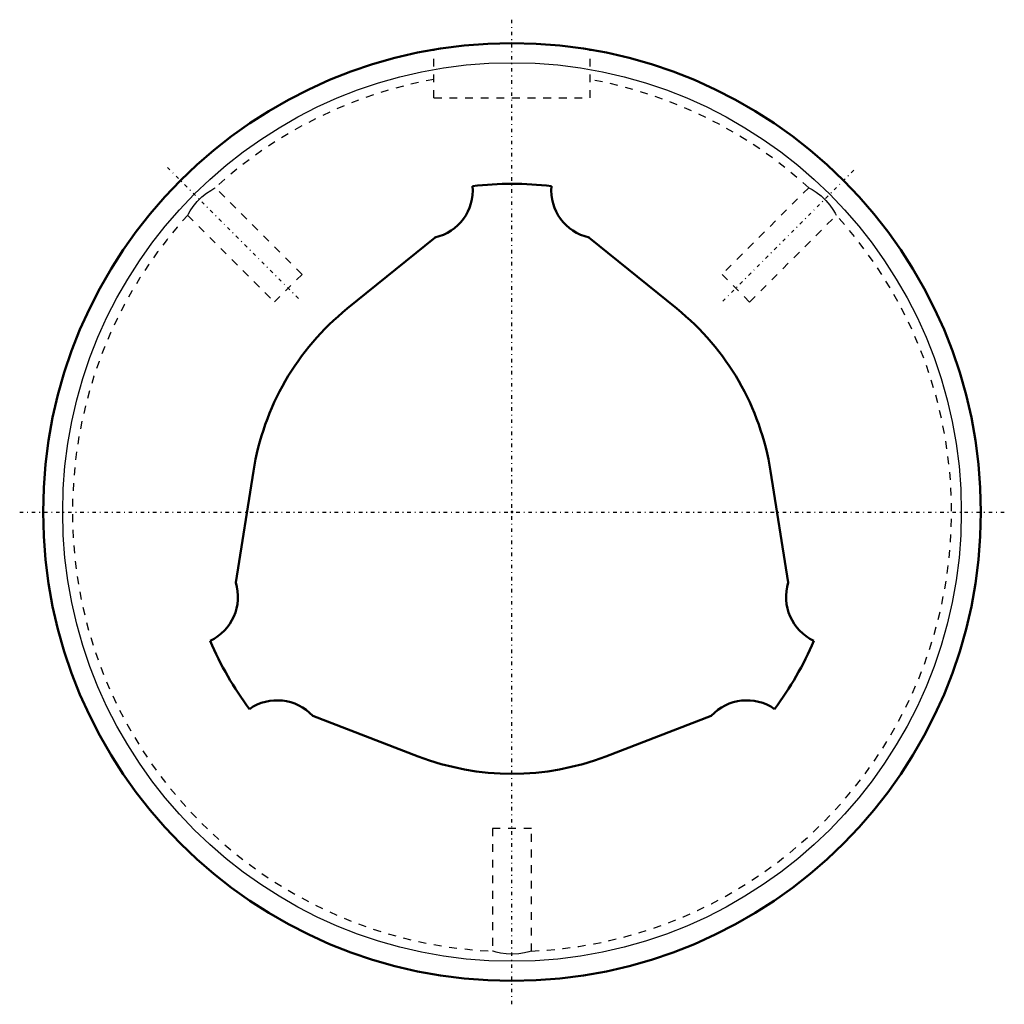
# Model space of a CAD drawing. Header units: millimetres. Extents: x -63 to 63, y -63 to 63.
import ezdxf

# ---------------------------------------------------------------- set-up
doc = ezdxf.new("R2010")
doc.units = ezdxf.units.MM
doc.linetypes.add('Center', pattern=[1.5, 0.45, -0.5, 0.05, -0.5])
doc.linetypes.add('Dashed', pattern=[2, 1, -1])
for name, color, linetype, lineweight in [('2d ConnectionPoints', 7, 'Continuous', 50), ('AM_0', 7, 'Continuous', 50), ('AM_4', 3, 'Continuous', 25), ('AM_7', 7, 'Center', 25), ('AM_9', 6, 'Dashed', 25)]:
    doc.layers.add(name, color=color, linetype=linetype, lineweight=lineweight)

# ---------------------------------------------------------------- blocks, each defined once
blk = doc.blocks.new('1_LBS851560_Spline_Shaft_0_in_LBS85_560L_1402100__2')
at = {"layer": 'AM_0'}
for p, q in [((-9.85, 35.13), (-21.08, 26.03)), ((21.08, 26.03), (9.85, 35.13)), ((-33.09, 5.24), (-35.35, -9.04)), ((35.35, -9.04), (33.09, 5.24)), ((-25.5, -26.1), (-12.01, -31.27)), ((12.01, -31.27), (25.5, -26.1))]:
    blk.add_line(p, q, dxfattribs=at)
for centre, radius, start, end in [((-11.21, 41.17), 6.19, 282.6507, 4.8794), ((0, 0), 42, 83.1114, 96.8886), ((11.21, 41.17), 6.19, 175.1206, 257.3493), ((0, 0), 33.5, 129, 171), ((0, 0), 33.5, 9, 51), ((-41.26, -10.88), 6.19, 295.1206, 17.3493), ((41.26, -10.88), 6.19, 162.6507, 244.8794), ((0, 0), 42, 203.1114, 216.8886), ((0, 0), 42, 323.1114, 336.8886), ((-30.05, -30.29), 6.19, 42.6507, 124.8794), ((30.05, -30.29), 6.19, 55.1206, 137.3493), ((0, 0), 33.5, 249, 291)]:
    blk.add_arc(centre, radius, start, end, dxfattribs=at)
blk = doc.blocks.new('2_LBS85_Nut_0_in_LBS85_560L_1402100__2')
at = {"layer": 'AM_0'}
blk.add_circle((0, 0), 60, dxfattribs=at)
at = {"layer": 'AM_4'}
blk.add_circle((0, 0), 57.5, dxfattribs=at)
at = {"layer": 'AM_7'}
for p, q in [((0, -63), (0, 63)), ((-44.09, 44.09), (-26.98, 26.98)), ((26.98, 26.98), (44.09, 44.09)), ((-63, 0), (63, 0))]:
    blk.add_line(p, q, dxfattribs=at)
at = {"layer": 'AM_9'}
for p, q in [((-10, 53), (-10, 59.16)), ((10, 53), (10, 59.16)), ((-10, 53), (10, 53)), ((-26.87, 30.41), (-37.97, 41.51)), ((37.97, 41.5), (26.87, 30.41)), ((-41.51, 37.97), (-30.41, 26.87)), ((30.41, 26.87), (41.51, 37.98)), ((-26.87, 30.41), (-30.41, 26.87)), ((30.41, 26.87), (26.87, 30.41)), ((2.5, -40.5), (-2.5, -40.5)), ((-2.5, -40.5), (-2.5, -56.2)), ((2.5, -56.2), (2.5, -40.5))]:
    blk.add_line(p, q, dxfattribs=at)
for points in [[(-41.5, 37.97), (-41.5, 37.98), (-41.4, 38.16), (-41.17, 38.56), (-40.79, 39.11), (-40.27, 39.74), (-39.69, 40.32), (-39.1, 40.8), (-38.56, 41.16), (-38.15, 41.4), (-37.97, 41.5), (-37.97, 41.5)], [(37.97, 41.5), (38.08, 41.44), (38.42, 41.25), (38.93, 40.92), (39.55, 40.44), (40.16, 39.87), (40.66, 39.28), (41.06, 38.72), (41.35, 38.26), (41.49, 38), (41.5, 37.97)], [(2.5, -56.19), (2.44, -56.21), (2.14, -56.3), (1.62, -56.42), (0.88, -56.54), (0.05, -56.59), (-0.75, -56.55), (-1.46, -56.45), (-2.04, -56.32), (-2.41, -56.22), (-2.5, -56.19)]]:
    blk.add_lwpolyline(points, dxfattribs=at)
for start, end in [(100.237, 132.4744), (47.5446, 79.7618), (137.5179, 267.4751), (272.5163, 42.4884)]:
    blk.add_arc((0, 0), 56.25, start, end, dxfattribs=at)

msp = doc.modelspace()

# ---------------------------------------------------------------- linework, layer by layer
at = {"layer": '2d ConnectionPoints'}
msp.add_point((0, 0), dxfattribs=at)
msp.add_point((0, 0), dxfattribs=at)
msp.add_point((0, 0), dxfattribs=at)

# ---------------------------------------------------------------- block references
for name in ['2_LBS85_Nut_0_in_LBS85_560L_1402100__2', '1_LBS851560_Spline_Shaft_0_in_LBS85_560L_1402100__2']:
    msp.add_blockref(name, (0, 0))

doc.saveas('drawing.dxf')
